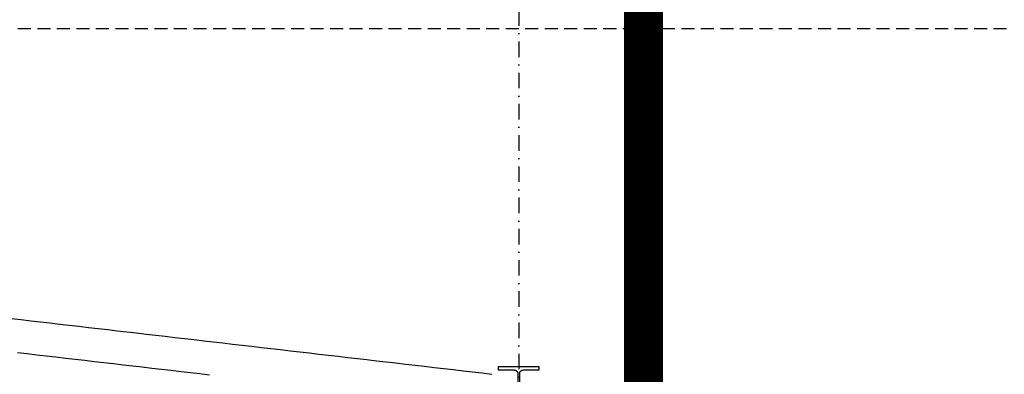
# Model space of a CAD drawing. Header units: millimetres. Extents: x -34919 to 306996, y -293018 to -145733.
# Tile 66 of 256: x 16503 to 23711, y -186177 to -183580. Entities that reach past the tile are written whole.
import ezdxf

# ---------------------------------------------------------------- set-up
doc = ezdxf.new("R2010")
doc.units = ezdxf.units.MM
doc.header["$LTSCALE"] = 3
doc.linetypes.add('DASHDOT', pattern=[25.4, 12.7, -6.35, 0, -6.35])
doc.linetypes.add('HIDDEN', pattern=[9.525, 6.35, -3.175])
doc.layers.add('ARF2000E0_BEARING_ROOF_KANTAVAT_KATTO', color=7, linetype='Continuous')
doc.layers.add('poziome 1', color=7, linetype='Continuous')

msp = doc.modelspace()

# ---------------------------------------------------------------- linework, layer by layer
at = {"color": 252, "linetype": 'DASHDOT', "ltscale": 3}
msp.add_line((20156.625, -150578.031), (20156.625, -201577.2), dxfattribs=at)
at = {"color": 6, "const_width": 285}
msp.add_lwpolyline([(21069, -201310), (33444, -201310), (33444, -148715), (21069, -148715)], close=True, dxfattribs=at)
at = {"layer": 'ARF2000E0_BEARING_ROOF_KANTAVAT_KATTO'}
for points in [[(19959.494, -186178.315), (19889.181, -186170.171), (19818.869, -186162.027), (19748.556, -186153.883), (19678.244, -186145.74), (19607.931, -186137.596), (19537.619, -186129.452), (19467.306, -186121.308), (19396.994, -186113.165), (19326.681, -186105.021), (19256.369, -186096.877), (19186.056, -186088.733), (19115.744, -186080.59), (19045.431, -186072.446), (18975.119, -186064.302), (18904.806, -186056.158), (18834.494, -186048.015), (18764.181, -186039.871), (18693.869, -186031.727), (18623.556, -186023.583), (18553.244, -186015.44), (18482.931, -186007.296), (18412.619, -185999.152), (18342.306, -185991.008), (18271.994, -185982.865), (18201.681, -185974.721), (18131.369, -185966.577), (18061.056, -185958.433), (17990.744, -185950.29), (17920.431, -185942.146), (17850.119, -185934.002), (17779.806, -185925.858), (17709.494, -185917.715), (17639.181, -185909.571), (17568.869, -185901.427), (17498.556, -185893.283), (17428.244, -185885.14), (17357.931, -185876.996), (17287.619, -185868.852), (17217.306, -185860.708), (17146.994, -185852.565), (17076.681, -185844.421), (17006.369, -185836.277), (16936.056, -185828.133), (16865.744, -185819.99), (16795.431, -185811.846), (16725.119, -185803.702), (16654.806, -185795.558), (16584.494, -185787.415), (16514.181, -185779.271), (16443.869, -185771.127)], [(16486.569, -186017.677), (16556.881, -186025.821), (16627.194, -186033.965), (16697.506, -186042.108), (16767.819, -186050.252), (16838.131, -186058.396), (16908.444, -186066.54), (16978.756, -186074.683), (17049.069, -186082.827), (17119.381, -186090.971), (17189.694, -186099.115), (17260.006, -186107.258), (17330.319, -186115.402), (17400.631, -186123.546), (17470.944, -186131.69), (17541.256, -186139.833), (17611.569, -186147.977), (17681.881, -186156.121), (17752.194, -186164.265), (17822.506, -186172.408), (17892.819, -186180.552)], [(20163.375, -186247.295), (20163.375, -186172.642), (20163.383, -186171.978), (20163.408, -186171.314), (20163.448, -186170.652), (20163.505, -186169.991), (20163.578, -186169.331), (20163.667, -186168.674), (20163.772, -186168.018), (20163.893, -186167.366), (20164.03, -186166.717), (20164.183, -186166.071), (20164.352, -186165.43), (20164.536, -186164.794), (20164.735, -186164.162), (20164.95, -186163.535), (20165.181, -186162.913), (20165.426, -186162.297), (20165.687, -186161.686), (20165.963, -186161.082), (20166.254, -186160.486), (20166.559, -186159.896), (20166.878, -186159.315), (20167.211, -186158.741), (20167.559, -186158.175), (20167.92, -186157.618), (20168.295, -186157.07), (20168.683, -186156.532), (20169.083, -186156.004), (20169.497, -186155.486), (20169.923, -186154.978), (20170.361, -186154.481), (20170.812, -186153.994), (20171.275, -186153.519), (20171.749, -186153.055), (20172.234, -186152.603), (20172.73, -186152.163), (20173.237, -186151.735), (20173.754, -186151.32), (20174.281, -186150.918), (20174.818, -186150.528), (20175.365, -186150.152), (20175.921, -186149.789), (20176.485, -186149.44), (20177.058, -186149.106), (20177.639, -186148.785), (20178.227, -186148.479), (20178.823, -186148.187), (20179.426, -186147.91), (20180.036, -186147.648), (20180.652, -186147.401), (20181.273, -186147.17), (20181.899, -186146.953), (20182.531, -186146.753), (20183.167, -186146.568), (20183.808, -186146.398), (20184.453, -186146.245), (20185.102, -186146.107), (20185.754, -186145.985), (20186.409, -186145.879), (20187.066, -186145.79), (20187.726, -186145.716), (20188.386, -186145.659), (20189.048, -186145.619), (20189.711, -186145.594), (20190.375, -186145.586), (20248.5, -186145.586), (20306.625, -186145.586), (20306.625, -186121.536), (20231.625, -186121.536), (20156.625, -186121.536), (20081.625, -186121.536), (20006.625, -186121.536), (20006.625, -186145.586), (20064.75, -186145.586), (20122.875, -186145.586), (20123.539, -186145.594), (20124.203, -186145.619), (20124.865, -186145.659), (20125.526, -186145.717), (20126.185, -186145.79), (20126.843, -186145.88), (20127.498, -186145.985), (20128.151, -186146.107), (20128.8, -186146.245), (20129.445, -186146.399), (20130.086, -186146.569), (20130.722, -186146.754), (20131.353, -186146.954), (20131.98, -186147.171), (20132.601, -186147.402), (20133.217, -186147.649), (20133.827, -186147.912), (20134.43, -186148.189), (20135.026, -186148.481), (20135.615, -186148.787), (20136.196, -186149.108), (20136.769, -186149.443), (20137.333, -186149.792), (20137.89, -186150.155), (20138.436, -186150.531), (20138.973, -186150.921), (20139.5, -186151.323), (20140.017, -186151.738), (20140.523, -186152.166), (20141.019, -186152.606), (20141.504, -186153.058), (20141.978, -186153.522), (20142.441, -186153.998), (20142.892, -186154.484), (20143.33, -186154.982), (20143.756, -186155.49), (20144.17, -186156.008), (20144.57, -186156.536), (20144.958, -186157.075), (20145.333, -186157.622), (20145.694, -186158.179), (20146.041, -186158.745), (20146.374, -186159.318), (20146.693, -186159.9), (20146.998, -186160.489), (20147.288, -186161.086), (20147.564, -186161.689), (20147.825, -186162.3), (20148.07, -186162.916), (20148.301, -186163.538), (20148.516, -186164.165), (20148.715, -186164.796), (20148.899, -186165.433), (20149.068, -186166.074), (20149.22, -186166.719), (20149.357, -186167.368), (20149.478, -186168.021), (20149.583, -186168.676), (20149.672, -186169.333), (20149.745, -186169.992), (20149.802, -186170.653), (20149.843, -186171.315), (20149.867, -186171.978), (20149.875, -186172.642), (20149.875, -186247.295)]]:
    msp.add_lwpolyline(points, dxfattribs=at)
at = {"layer": 'poziome 1', "linetype": 'HIDDEN', "ltscale": 5}
msp.add_lwpolyline([(30729.318, -183647.981), (-7495.118, -183647.981), (-7495.118, -191038.101), (30729.318, -191038.101)], close=True, dxfattribs=at)

doc.saveas('drawing.dxf')
